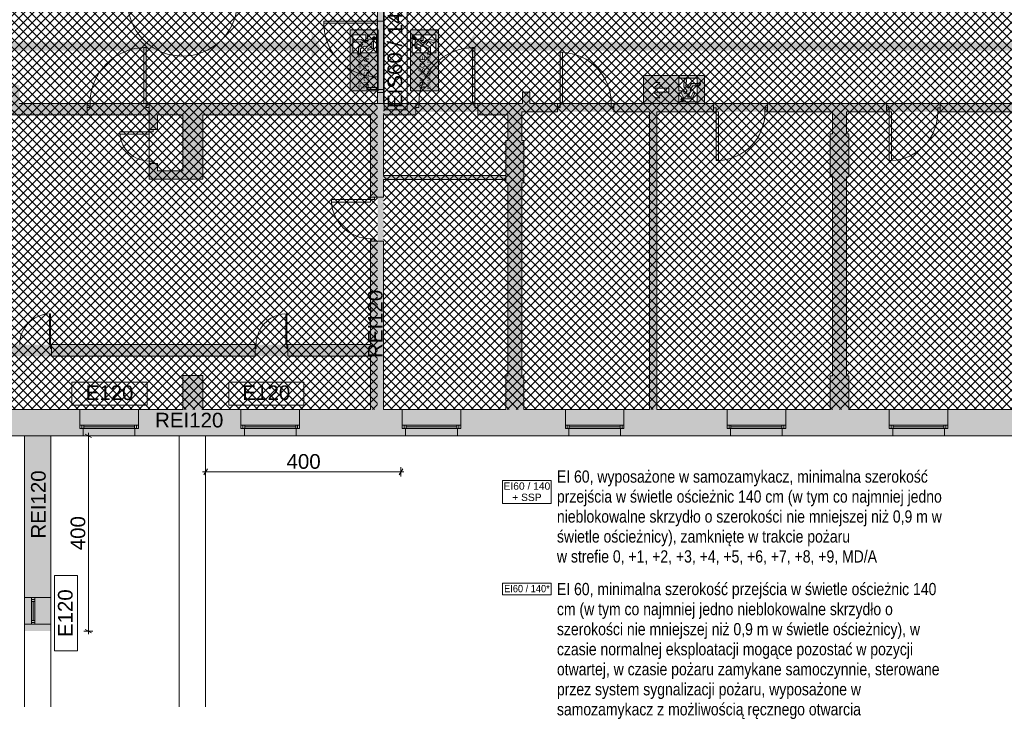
# Paper-space layout 'AP-01 STREFY POŻAROWE I EWAKUACJA - PIĘTRO -1' of a CAD drawing. Header units: millimetres. Extents: x 0 to 594, y -4 to 450.
# Tile 3 of 15: x 169 to 370, y 78 to 219. Entities that reach past the tile are written whole.
import ezdxf
from ezdxf.xclip import XClip

# ---------------------------------------------------------------- set-up
doc = ezdxf.new("R2010")
doc.units = ezdxf.units.MM
doc.header["$MEASUREMENT"] = 0
doc.header["$XCLIPFRAME"] = 0
doc.linetypes.add('Wipeout_Contour', pattern=[10000, 0, -10000])
for name, color, linetype, lineweight, true_color in [('A_ewakuacja_Nr_pióra__104', 7, 'Continuous', 5, 0x006532), ('A_ewakuacja_Nr_pióra__141', 7, 'Continuous', 5, 0xf2f7f7), ('A_podkład_Nr_pióra__254', 7, 'Continuous', 5, 0xfdfdfd), ('A_ppoż proj_Nr_pióra__104', 7, 'Continuous', 5, 0x006532), ('A_ppoż proj_Nr_pióra__151', 7, 'Continuous', 5, 0x65cbfe), ('A_ppoż proj_Nr_pióra__43', 7, 'Continuous', 5, 0x989865)]:
    doc.layers.add(name, color=color, linetype=linetype, lineweight=lineweight, true_color=true_color)
for name, color, linetype, lineweight in [('A_ewakuacja_Nr_pióra__4', 94, 'Continuous', 18), ('A_niewidoczne_Nr_pióra__1', 7, 'Continuous', 20), ('A_podkład_Nr_pióra__2', 8, 'Continuous', 13), ('A_ppoż proj_Nr_pióra__1', 7, 'Continuous', 20), ('A_ppoż proj_Nr_pióra__3', 30, 'Continuous', 13), ('A_ppoż proj_Nr_pióra__81', 2, 'Continuous', 5), ('A_wymiary_Nr_pióra__3', 30, 'Continuous', 13)]:
    doc.layers.add(name, color=color, linetype=linetype, lineweight=lineweight)
doc.layers.add('A_podrys', color=7, linetype='Continuous')
doc.styles.add('STYL_AUTOMATYCZNY_1', font='arial.ttf')
doc.styles.add('STYL_AUTOMATYCZNY_2', font='ARIALN.TTF')
doc.styles.add('STYL_AUTOMATYCZNY_4', font='arial.ttf')
doc.styles.add('STYL_AUTOMATYCZNY_5', font='ARIALN.TTF')
doc.styles.add('STYL_AUTOMATYCZNY_6', font='arial.ttf', dxfattribs={"width": 0.9})
pattern_1 = [(45, (-1570.5778, -182.9554), (-0.9192388, 0.9192388), []), (135, (-1570.5778, -182.9554), (0.9192388, 0.9192388), [])]

# ---------------------------------------------------------------- blocks, each defined once
blk = doc.blocks.new('Rysunek_1_1', base_point=(-1570.58, -182.96))
at = {"layer": 'A_ewakuacja_Nr_pióra__104', "linetype": 'Continuous', "lineweight": 0, "true_color": 0x004c26}
h = blk.add_hatch(color=118, dxfattribs=at)
h.paths.add_polyline_path([(242.2, 217.26), (236.46, 217.26), (236.46, 204.77), (242.2, 204.77)])
h.paths.add_polyline_path([(239.64, 215.07), (240.24, 215.07), (239.61, 214.6), (238.81, 215.28), (237.05, 215.15), (237.05, 214.67), (238.59, 214.81), (239.05, 214.28), (238.14, 213.69), (238.14, 212.26), (238.61, 212.38), (238.61, 213.37), (239.39, 213.93, 0.230447), (239.89, 213.89), (240.06, 213.99), (240.91, 214.47), (240.91, 213.81), (240.08, 213.42), (240.08, 213.02), (241.24, 213.53), (241.24, 214.96, 0.414214), (240.82, 215.37), (240.03, 215.37), (240.03, 216.26), (241.85, 216.26), (241.85, 212.55), (238.72, 212.55), (238.72, 212.28), (238.07, 212.11), (238.07, 212.55), (237.02, 212.55), (237.02, 216.26), (239.64, 216.26)], flags=0)
for points in [[(241.7, 215.44, 1), (241.08, 215.65, 1)], [(249.32, 215.44, 1), (249.94, 215.65, 1)], [(304.77, 202.84, 1), (304.18, 203.13, 1)]]:
    blk.add_hatch(color=118, dxfattribs=at).paths.add_polyline_path(points)
h = blk.add_hatch(color=118, dxfattribs=at)
h.paths.add_polyline_path([(248.82, 217.26), (248.82, 204.77), (254.57, 204.77), (254.57, 217.26)])
h.paths.add_polyline_path([(251.38, 215.07), (251.38, 216.26), (254.01, 216.26), (254.01, 212.55), (252.96, 212.55), (252.96, 212.11), (252.3, 212.28), (252.3, 212.55), (249.17, 212.55), (249.17, 216.26), (251, 216.26), (251, 215.37), (250.2, 215.37, 0.414214), (249.79, 214.96), (249.79, 213.53), (250.94, 213.02), (250.94, 213.42), (250.11, 213.81), (250.11, 214.47), (250.96, 213.99), (251.13, 213.89, 0.230447), (251.63, 213.93), (252.41, 213.37), (252.41, 212.38), (252.88, 212.26), (252.88, 213.69), (251.98, 214.28), (252.43, 214.81), (253.97, 214.67), (253.97, 215.15), (252.21, 215.28), (251.41, 214.6), (250.78, 215.07)], flags=0)
h = blk.add_hatch(color=118, dxfattribs=at)
h.paths.add_polyline_path([(309, 207.92), (296.51, 207.92), (296.51, 202.18), (309, 202.18)])
h.paths.add_polyline_path([(303.76, 202.53), (303.76, 204.36), (304.2, 204.36), (304.64, 203.56, 0.414214), (305.06, 203.15), (306.48, 203.15), (306.93, 204.15, 1.14772), (306.59, 204.3), (306.21, 203.47), (305.54, 203.47), (306.03, 204.32), (306.13, 204.49, 0.230447), (306.09, 204.99), (306.64, 205.77), (307.64, 205.77, 0.304489), (307.99, 206.24), (306.33, 206.24), (305.74, 205.33), (305.21, 205.79), (305.35, 207.33), (304.87, 207.33), (304.74, 205.57), (305.42, 204.77), (304.95, 204.14), (304.65, 204.74), (303.76, 204.74), (303.76, 207.37), (307.47, 207.37), (307.47, 206.32), (308.21, 206.32, -0.24241), (307.73, 205.66), (307.47, 205.66), (307.47, 202.53)], flags=0)
h.paths.add_polyline_path([(301.7, 204.51), (298.58, 204.51), (299.88, 203.31), (298.95, 203.31), (297.2, 204.9), (298.96, 206.5), (299.86, 206.5), (298.58, 205.32), (301.7, 205.32)], flags=0)
at = {"layer": 'A_podkład_Nr_pióra__254', "linetype": 'Continuous', "lineweight": 5, "true_color": 0xfdfdfd}
h = blk.add_hatch(color=7, dxfattribs=at)
h.paths.add_polyline_path([(70.72, 202.17), (70.72, 134.07), (537.42, 134.07), (537.42, 355.07), (400.22, 355.07), (372.47, 355.07), (206.12, 355.07), (206.12, 355.87), (195.52, 355.87), (195.52, 354.27), (200.32, 354.27), (200.32, 349.67), (202.42, 349.67), (202.42, 342.67), (202.82, 342.67), (202.82, 303.17), (202.42, 303.17), (202.42, 294.47), (202.82, 294.47), (202.82, 287.57), (215.72, 287.57), (274.67, 287.57), (274.67, 288.37), (274.17, 288.37), (274.17, 289.17), (271.67, 289.17), (271.67, 294.37), (272.12, 294.37), (272.12, 303.17), (271.67, 303.17), (271.67, 342.67), (272.12, 342.67), (272.12, 349.67), (280.52, 349.67), (292.52, 349.67), (313.52, 349.67), (325.52, 349.67), (334.72, 349.67), (334.72, 342.67), (334.72, 303.87), (334.72, 295.17), (335.17, 295.17), (335.17, 289.17), (333.02, 289.17), (323.02, 289.17), (284.17, 289.17), (284.17, 288.37), (283.67, 288.37), (283.67, 287.57), (284.17, 287.57), (323.02, 287.57), (323.52, 287.57), (324.02, 287.57), (332.52, 287.57), (333.02, 287.57), (338.07, 287.57), (368.67, 287.57), (373.82, 287.57), (373.82, 288.77), (374.32, 288.77), (374.32, 289.57), (373.82, 289.57), (370.37, 289.57), (370.37, 320.67), (368.67, 320.67), (368.67, 303.47), (368.07, 303.47), (364.62, 303.47), (364.02, 303.47), (358.62, 303.47), (358.02, 303.47), (352.62, 303.47), (352.02, 303.47), (346.62, 303.47), (346.02, 303.47), (345.52, 303.47), (339.52, 303.47), (339.02, 303.47), (338.52, 303.47), (338.52, 303.87), (338.52, 342.67), (338.52, 349.67), (346.82, 349.67), (358.82, 349.67), (368.67, 349.67), (368.67, 339.27), (373.17, 339.27), (386.67, 339.27), (398.67, 339.27), (400.22, 339.27), (400.22, 336.33), (400.62, 336.33), (400.62, 294.87), (400.12, 294.87), (400.12, 289.57), (383.82, 289.57), (383.32, 289.57), (383.32, 288.77), (383.82, 288.77), (383.82, 287.57), (404.37, 287.57), (422.38, 287.57), (422.38, 288.37), (422.88, 288.37), (432.92, 288.37), (433.42, 288.37), (433.42, 287.57), (532.02, 287.57), (532.02, 274.57), (532.02, 264.87), (484.72, 264.87), (470.32, 264.87), (470.32, 267.17), (463.22, 267.17), (459.22, 267.17), (458.72, 267.17), (448.72, 267.17), (448.22, 267.17), (439.15, 267.17), (439.15, 269.67), (432.15, 269.67), (432.15, 267.17), (430.12, 267.17), (428.67, 267.17), (428.67, 266.67), (428.17, 266.67), (428.17, 265.87), (428.67, 265.87), (430.12, 265.87), (430.12, 261.27), (437.52, 261.27), (437.52, 265.87), (446.62, 265.87), (446.62, 224.32), (404.62, 224.32), (404.62, 230.92), (401.42, 230.92), (401.42, 259.73), (404.62, 259.87), (404.62, 265.87), (420.67, 265.87), (421.17, 265.87), (421.17, 266.67), (420.67, 266.67), (420.67, 267.17), (404.37, 267.17), (404.37, 268.17), (404.37, 270.72), (404.37, 267.17), (295.22, 267.17), (295.22, 264.67), (272.02, 264.67), (272.02, 265.07), (268.42, 265.07), (268.42, 260.97), (271.82, 260.97), (271.82, 232.37), (271.82, 231.87), (271.82, 230.42), (271.82, 228.67), (269.52, 228.67), (269.52, 225.17), (271.72, 225.17), (271.72, 224.17), (273.22, 224.17), (273.22, 224.97), (295.22, 224.97), (295.22, 222.82), (458.72, 222.82), (459.22, 222.82), (463.22, 222.82), (470.92, 222.82), (470.92, 227.47), (482.12, 227.47), (484.32, 227.47), (484.32, 225.77), (536.62, 225.77), (536.62, 223.12), (536.62, 214.94), (536.62, 204.72), (536.62, 204.12), (536.62, 203.07), (536.62, 202.47), (532.02, 202.47), (532.02, 202.17), (524.42, 202.17), (518.38, 202.17), (518.26, 202.17), (512.22, 202.17), (445.27, 202.17), (436.07, 202.17), (422.67, 202.17), (411.67, 202.17), (357.27, 202.17), (346.27, 202.17), (321.87, 202.17), (310.87, 202.17), (290.42, 202.17), (289.92, 202.17), (289.92, 201.37), (290.42, 201.37), (290.42, 200.47), (297.72, 200.47), (297.72, 139.47), (292.52, 139.47), (280.52, 139.47), (272.02, 139.47), (272.02, 146.37), (271.62, 146.37), (271.62, 185.92), (272.02, 185.92), (272.02, 194.62), (271.62, 194.62), (271.62, 200.47), (278.92, 200.47), (278.92, 201.37), (279.42, 201.37), (279.42, 202.17), (278.92, 202.17), (273.22, 202.17), (273.22, 204.47), (271.72, 204.47), (271.72, 202.17), (268.72, 202.17), (262.62, 202.17), (262.02, 202.17), (262.02, 201.37), (262.62, 201.37), (262.62, 199.87), (268.72, 199.87), (268.72, 194.62), (268.32, 194.62), (268.32, 187.42), (243.32, 187.42), (243.32, 199.87), (249.92, 199.87), (249.92, 201.37), (250.52, 201.37), (250.52, 202.17), (195.32, 202.17), (194.72, 202.17), (183.22, 202.17), (182.62, 202.17), (168.72, 202.17), (168.72, 205.97), (167.32, 205.97), (167.32, 202.17), (87.02, 202.17), (86.42, 202.17), (75.42, 202.17), (74.82, 202.17)])
h.paths.add_polyline_path([(74.82, 139.47), (74.82, 150.37), (134.13, 150.37), (136.52, 150.37), (140.62, 150.37), (202.22, 150.37), (206.32, 150.37), (210.8, 150.37), (240.62, 150.37), (240.62, 139.47), (206.32, 139.47), (206.32, 146.47), (202.22, 146.47), (202.22, 139.47), (140.62, 139.47), (140.62, 146.47), (136.52, 146.47), (136.52, 139.47)], flags=0)
h.paths.add_polyline_path([(136.52, 152.77), (74.82, 152.77), (74.82, 199.87), (136.52, 199.87), (136.52, 186.67), (140.62, 186.67), (140.62, 199.87), (195.32, 199.87), (195.32, 196.37), (196.12, 196.37), (196.12, 196.87), (197.02, 196.87), (197.02, 199.87), (202.22, 199.87), (202.22, 188.37), (197.02, 188.37), (197.02, 189.87), (196.12, 189.87), (196.12, 190.37), (195.32, 190.37), (195.32, 186.67), (199.37, 186.67), (206.32, 186.67), (206.32, 199.87), (240.62, 199.87), (240.62, 182.47), (241.42, 182.47), (241.42, 182.97), (243.32, 182.97), (243.32, 186.62), (268.32, 186.62), (268.32, 185.92), (268.72, 185.92), (268.72, 146.37), (268.32, 146.37), (268.32, 139.47), (259.12, 139.47), (247.12, 139.47), (243.32, 139.47), (243.32, 173.97), (241.42, 173.97), (241.42, 174.47), (240.62, 174.47), (240.62, 152.77), (206.32, 152.77), (199.37, 152.77)], flags=0)
h.paths.add_polyline_path([(205.72, 294.47), (206.12, 294.47), (206.12, 303.17), (205.72, 303.17), (205.72, 342.67), (206.12, 342.67), (206.12, 349.67), (247.52, 349.67), (259.52, 349.67), (268.32, 349.67), (268.32, 342.67), (268.77, 342.67), (268.77, 303.17), (268.32, 303.17), (268.32, 294.37), (268.77, 294.37), (268.77, 289.17), (268.77, 288.47), (267.47, 288.47), (266.97, 288.47), (258.97, 288.47), (258.47, 288.47), (258.47, 289.27), (205.72, 289.27)], flags=0)
h.paths.add_polyline_path([(273.62, 245.57), (273.62, 263.17), (294.42, 263.17), (294.42, 245.57)], flags=0)
h.paths.add_polyline_path([(294.42, 226.47), (273.62, 226.47), (273.62, 244.07), (294.42, 244.07)], flags=0)
h.paths.add_polyline_path([(295.92, 244.37), (337.62, 244.37), (337.62, 230.92), (334.32, 230.92), (334.32, 224.32), (314.02, 224.32), (313.52, 224.32), (304.52, 224.32), (304.02, 224.32), (298.62, 224.32), (298.62, 227.42), (295.92, 227.42)], flags=0)
h.paths.add_polyline_path([(295.92, 263.47), (298.62, 263.47), (298.62, 265.87), (306.12, 265.87), (306.62, 265.87), (315.62, 265.87), (316.12, 265.87), (334.32, 265.87), (334.32, 259.87), (337.62, 259.87), (337.62, 245.97), (295.92, 245.97)], flags=0)
h.paths.add_polyline_path([(313.62, 139.47), (299.22, 139.47), (299.22, 200.47), (310.87, 200.47), (311.37, 200.47), (321.37, 200.47), (321.87, 200.47), (329.59, 200.47), (335.17, 200.47), (335.17, 195.97), (334.72, 195.97), (334.72, 187.17), (335.17, 187.17), (335.17, 146.37), (334.72, 146.37), (334.72, 139.47), (325.62, 139.47)], flags=0)
h.paths.add_polyline_path([(338.52, 146.37), (338.07, 146.37), (338.07, 187.17), (338.52, 187.17), (338.52, 195.97), (338.07, 195.97), (338.07, 200.47), (346.27, 200.47), (346.77, 200.47), (356.77, 200.47), (357.27, 200.47), (400.97, 200.47), (400.97, 195.77), (400.52, 195.77), (400.52, 187.17), (400.97, 187.17), (400.97, 158.26), (400.97, 146.37), (400.52, 146.37), (400.52, 139.47), (338.52, 139.47)], flags=0)
h.paths.add_polyline_path([(338.07, 295.17), (338.52, 295.17), (338.52, 303.07), (364.62, 303.07), (364.62, 303.27), (368.07, 303.27), (368.07, 303.07), (368.67, 303.07), (368.67, 289.17), (368.07, 289.17), (338.52, 289.17), (338.07, 289.17)], flags=0)
h.paths.add_polyline_path([(338.92, 224.32), (338.92, 230.92), (338.92, 259.87), (338.92, 265.87), (357.42, 265.87), (357.42, 262.67), (368.62, 262.67), (368.62, 260.32), (368.62, 259.82), (359.62, 259.82), (359.62, 259.32), (359.63, 259.32), (368.62, 259.32), (368.62, 259.82), (369.42, 259.82), (369.42, 260.32), (370.22, 260.32), (370.22, 265.67), (370.32, 265.67), (370.82, 265.67), (379.82, 265.67), (380.32, 265.67), (400.12, 265.67), (400.12, 259.67), (400.12, 224.32), (384.72, 224.32), (384.22, 224.32), (376.22, 224.32), (375.72, 224.32), (370.22, 224.32), (370.22, 250.32), (369.42, 250.32), (369.42, 250.82), (368.62, 250.82), (368.62, 250.32), (368.62, 224.32), (359.32, 224.32), (358.82, 224.32), (349.82, 224.32), (349.32, 224.32)], flags=0)
h.paths.add_polyline_path([(403.87, 158.26), (403.87, 187.17), (404.32, 187.17), (404.32, 195.77), (403.87, 195.77), (403.87, 200.47), (411.67, 200.47), (412.17, 200.47), (422.67, 200.47), (428.32, 200.47), (428.32, 158.26), (429.52, 158.26), (429.52, 200.47), (436.07, 200.47), (444.67, 200.47), (445.27, 200.47), (467.02, 200.47), (467.02, 195.77), (466.62, 195.77), (466.62, 187.17), (467.02, 187.17), (467.02, 146.37), (466.62, 146.37), (466.62, 139.47), (429.52, 139.47), (429.52, 146.37), (428.32, 146.37), (428.32, 139.47), (404.32, 139.47), (404.32, 146.37), (403.87, 146.37)], flags=0)
h.paths.add_polyline_path([(404.42, 289.17), (404.42, 336.33), (406.12, 336.33), (406.12, 349.67), (434.42, 349.67), (434.42, 336.33), (434.42, 289.17)], flags=0)
h.paths.add_polyline_path([(436.02, 321.97), (436.02, 349.67), (466.57, 349.67), (466.57, 321.97)], flags=0)
h.paths.add_polyline_path([(466.12, 289.17), (436.02, 289.17), (436.02, 320.77), (466.12, 320.77)], flags=0)
h.paths.add_polyline_path([(448.22, 223.62), (448.22, 224.32), (448.22, 265.87), (448.22, 266.37), (448.72, 266.37), (458.72, 266.37), (459.22, 266.37), (463.22, 266.37), (463.22, 265.87), (465.92, 265.87), (465.92, 259.77), (470.32, 259.77), (470.32, 261.67), (473.12, 261.67), (473.12, 248.27), (465.92, 248.27), (465.92, 224.32), (463.22, 224.32), (463.22, 223.62), (459.22, 223.62), (458.72, 223.62), (448.72, 223.62)], flags=0)
h.paths.add_polyline_path([(468.72, 230.97), (468.72, 246.67), (509.82, 246.67), (508.42, 248.27), (494.12, 248.27), (491.14, 254.93), (491.28, 254.97), (491.1, 255.02), (488.12, 261.67), (532.02, 261.67), (532.02, 228.97), (482.12, 228.97), (481.62, 228.97), (473.62, 228.97), (473.12, 228.97), (470.92, 228.97), (470.72, 228.97), (470.72, 230.97)], flags=0)
h.paths.add_polyline_path([(494.65, 317.97), (469.47, 317.97), (469.47, 331.32), (494.65, 331.32)], flags=0)
h.paths.add_polyline_path([(469.47, 303.77), (469.47, 316.72), (495.9, 316.72), (495.9, 325.12), (518.82, 325.12), (518.82, 301.17), (507.07, 301.17), (507.07, 289.17), (495.9, 289.17), (495.9, 301.17), (495.9, 303.77)], flags=0)
h.paths.add_polyline_path([(495.9, 332.57), (469.92, 332.57), (469.92, 349.67), (495.9, 349.67), (532.02, 349.67), (532.02, 326.57), (532.02, 289.17), (520.02, 289.17), (520.02, 326.57), (495.9, 326.57)], flags=0)
h.paths.add_polyline_path([(469.92, 289.17), (469.92, 302.52), (494.65, 302.52), (494.65, 289.17)], flags=0)
h.paths.add_polyline_path([(470.02, 187.17), (470.42, 187.17), (470.42, 195.77), (470.02, 195.77), (470.02, 200.47), (476.62, 200.47), (477.12, 200.47), (487.12, 200.47), (487.62, 200.47), (500.62, 200.47), (500.62, 139.47), (491.42, 139.47), (470.42, 139.47), (470.42, 146.37), (470.02, 146.37)], flags=0)
h.paths.add_polyline_path([(502.62, 200.47), (511.52, 200.47), (512.22, 200.47), (524.42, 200.47), (525.12, 200.47), (532.02, 200.47), (532.02, 140.87), (524.02, 140.87), (512.02, 140.87), (502.62, 140.87), (502.62, 169.07)], flags=0)
h.paths.add_polyline_path([(519.22, 289.17), (508.27, 289.17), (508.27, 299.92), (519.22, 299.92)], flags=0)
at = {"layer": 'A_ppoż proj_Nr_pióra__104', "linetype": 'Continuous', "lineweight": 5, "true_color": 0x006532}
for points in [[(142.33, 211.26), (142.33, 213.03), (228.59, 213.03), (228.59, 211.26), (230.4, 213.88), (228.59, 216.5), (228.59, 214.73), (142.33, 214.73), (142.33, 216.5), (140.53, 213.88)], [(261.94, 211.26), (261.94, 213.03), (439.68, 213.03), (439.68, 211.26), (441.48, 213.88), (439.68, 216.5), (439.68, 214.73), (261.94, 214.73), (261.94, 216.5), (260.14, 213.88)]]:
    blk.add_hatch(color=128, dxfattribs=at).paths.add_polyline_path(points)
at = {"layer": 'A_ppoż proj_Nr_pióra__151', "linetype": 'Continuous', "lineweight": 5, "true_color": 0x65cbfe}
h = blk.add_hatch(dxfattribs=at)
h.set_pattern_fill('bloczki_betonowe_0001', color=151, style=0, pattern_type=2)
h.set_pattern_definition(pattern_1)
h.paths.add_polyline_path([(243.32, 139.47), (536.62, 139.47), (536.62, 349.67), (205.72, 349.67), (205.72, 267.37), (244.72, 267.37), (244.72, 264.67), (295.92, 264.67), (295.92, 224.97), (244.72, 224.97), (244.72, 222.77), (243.32, 222.77)])
h.paths.add_polyline_path([(400.12, 267.17), (470.32, 267.17), (470.32, 264.87), (509.82, 264.87), (509.82, 246.67), (468.72, 246.67), (468.72, 222.82), (400.12, 222.82)], flags=0)
at = {"layer": 'A_ppoż proj_Nr_pióra__3', "linetype": 'Continuous', "lineweight": 0, "true_color": 0x3f2000}
for points in [[(242.07, 139.47), (243.32, 139.47), (243.32, 222.77), (242.07, 222.77)], [(169.77, 139.47), (169.77, 94.07), (175.17, 94.07), (175.17, 139.47)], [(175.17, 139.47), (175.17, 134.07), (246.87, 134.07), (246.87, 139.47)]]:
    blk.add_hatch(color=38, dxfattribs=at).paths.add_polyline_path(points)
at = {"layer": 'A_ppoż proj_Nr_pióra__43', "linetype": 'Continuous', "lineweight": 5, "true_color": 0x989865}
h = blk.add_hatch(dxfattribs=at)
h.set_pattern_fill('bloczki_betonowe_0001', color=55, style=0, pattern_type=2)
h.set_pattern_definition(pattern_1)
h.paths.add_polyline_path([(175.82, 349.67), (74.82, 349.67), (74.82, 263.87), (140.42, 263.87), (140.42, 259.87), (168.72, 259.87), (168.72, 229.57), (140.42, 229.57), (140.42, 225.07), (74.82, 225.07), (74.82, 139.47), (242.07, 139.47), (242.07, 222.77), (182.32, 222.77), (182.32, 267.37), (202.82, 267.37), (204.47, 267.37), (204.47, 287.57), (202.82, 287.57), (202.82, 349.67), (200.32, 349.67), (200.32, 375.07), (175.82, 375.07)])
at = {"layer": 'A_ppoż proj_Nr_pióra__81', "linetype": 'Continuous', "lineweight": 0, "true_color": 0x3f3f00}
for points in [[(240.62, 202.17), (74.82, 202.17), (74.82, 199.87), (240.62, 199.87)], [(537.42, 200.47), (537.42, 202.17), (243.32, 202.17), (243.32, 200.47)]]:
    blk.add_hatch(color=48, dxfattribs=at).paths.add_polyline_path(points)
at = {"layer": 'A_ewakuacja_Nr_pióra__4', "color": 94, "linetype": 'Continuous', "lineweight": 18, "flags": 128}
for points in [[(236.46, 217.26), (236.46, 204.77), (242.2, 204.77), (242.2, 217.26)], [(242.2, 217.26), (236.46, 217.26)], [(254.57, 217.26), (254.57, 204.77), (248.82, 204.77), (248.82, 217.26)], [(248.82, 217.26), (254.57, 217.26)]]:
    blk.add_lwpolyline(points, dxfattribs=at)
for points in [[(237.02, 216.26), (239.64, 216.26), (239.64, 215.07), (240.24, 215.07), (239.61, 214.6), (238.81, 215.28), (237.05, 215.15), (237.05, 214.67), (238.59, 214.81), (239.05, 214.28), (238.14, 213.69), (238.14, 212.26), (238.61, 212.38), (238.61, 213.37), (239.39, 213.93, 0.230447), (239.89, 213.89), (240.06, 213.99), (240.91, 214.47), (240.91, 213.81), (240.08, 213.42), (240.08, 213.02), (241.24, 213.53), (241.24, 214.96, 0.414214), (240.82, 215.37), (240.03, 215.37), (240.03, 216.26), (241.85, 216.26), (241.85, 212.55), (238.72, 212.55), (238.72, 212.28), (238.07, 212.11), (238.07, 212.55), (237.02, 212.55)], [(254.01, 216.26), (251.38, 216.26), (251.38, 215.07), (250.78, 215.07), (251.41, 214.6), (252.21, 215.28), (253.97, 215.15), (253.97, 214.67), (252.43, 214.81), (251.98, 214.28), (252.88, 213.69), (252.88, 212.26), (252.41, 212.38), (252.41, 213.37), (251.63, 213.93, -0.230447), (251.13, 213.89), (250.96, 213.99), (250.11, 214.47), (250.11, 213.81), (250.94, 213.42), (250.94, 213.02), (249.79, 213.53), (249.79, 214.96, -0.414214), (250.2, 215.37), (251, 215.37), (251, 216.26), (249.17, 216.26), (249.17, 212.55), (252.3, 212.55), (252.3, 212.28), (252.96, 212.11), (252.96, 212.55), (254.01, 212.55)], [(303.76, 207.37), (303.76, 204.74), (304.65, 204.74), (304.95, 204.14), (305.42, 204.77), (304.74, 205.57), (304.87, 207.33), (305.35, 207.33), (305.21, 205.79), (305.74, 205.33), (306.33, 206.24), (307.99, 206.24, -0.304489), (307.64, 205.77), (306.64, 205.77), (306.09, 204.99, -0.230447), (306.13, 204.49), (306.03, 204.32), (305.54, 203.47), (306.21, 203.47), (306.59, 204.3, -1.14772), (306.93, 204.15), (306.48, 203.15), (305.06, 203.15, -0.414214), (304.64, 203.56), (304.2, 204.36), (303.76, 204.36), (303.76, 202.53), (307.47, 202.53), (307.47, 205.66), (307.73, 205.66, 0.24241), (308.21, 206.32), (307.47, 206.32), (307.47, 207.37)]]:
    blk.add_lwpolyline(points, format="xyb", close=True, dxfattribs=at)
for points in [[(296.51, 202.18), (309, 202.18), (309, 207.92), (296.51, 207.92)], [(301.7, 205.32), (301.7, 204.51), (298.58, 204.51), (299.88, 203.31), (298.95, 203.31), (297.2, 204.9), (298.96, 206.5), (299.86, 206.5), (298.58, 205.32)]]:
    blk.add_lwpolyline(points, close=True, dxfattribs=at)
at = {"layer": 'A_ewakuacja_Nr_pióra__4', "color": 94, "linetype": 'Continuous', "lineweight": 18}
for centre in [(241.39, 215.55), (249.63, 215.55), (304.47, 202.99)]:
    blk.add_circle(centre, 0.328, dxfattribs=at)
at = {"layer": 'A_podkład_Nr_pióra__2', "color": 8, "linetype": 'Continuous', "lineweight": 13}
for p, q in [((242.07, 222.77), (242.07, 202.17)), ((243.32, 222.77), (243.32, 202.17)), ((242.07, 219.03), (231.07, 219.03)), ((231.07, 219.03), (231.07, 218.63)), ((242.07, 218.63), (231.07, 218.63)), ((243.32, 219.03), (242.07, 219.03)), ((194.22, 202.17), (194.22, 213.67)), ((194.72, 213.67), (194.22, 213.67)), ((194.72, 213.67), (194.72, 201.37)), ((261.52, 202.17), (261.52, 213.67)), ((262.02, 213.67), (261.52, 213.67)), ((262.02, 213.67), (262.02, 201.37)), ((279.42, 212.67), (279.42, 201.37)), ((279.42, 212.67), (279.92, 212.67)), ((279.92, 202.17), (279.92, 212.67)), ((242.07, 205.43), (239.87, 205.43)), ((239.87, 205.43), (239.87, 205.03)), ((242.07, 205.03), (239.87, 205.03)), ((242.07, 205.03), (243.32, 205.03)), ((242.07, 204.43), (243.32, 204.43)), ((271.72, 202.17), (271.72, 204.47)), ((271.72, 204.47), (273.22, 204.47)), ((273.22, 204.47), (273.22, 202.17)), ((168.72, 202.17), (271.72, 202.17)), ((182.62, 202.17), (182.62, 199.87)), ((183.22, 202.17), (183.22, 201.37)), ((195.32, 202.17), (195.32, 186.67)), ((249.92, 202.17), (249.92, 199.87)), ((250.52, 202.17), (250.52, 201.37)), ((262.62, 199.87), (262.62, 202.17)), ((273.22, 202.17), (532.02, 202.17)), ((278.92, 202.17), (278.92, 200.47)), ((289.92, 202.17), (289.92, 201.37)), ((290.42, 202.17), (290.42, 200.47)), ((310.87, 202.17), (310.87, 200.47)), ((321.87, 202.17), (321.87, 200.47)), ((346.27, 202.17), (346.27, 200.47)), ((357.27, 202.17), (357.27, 200.47)), ((140.62, 199.87), (195.32, 199.87)), ((183.22, 201.37), (182.62, 201.37)), ((194.72, 201.37), (195.32, 201.37)), ((197.02, 196.87), (197.02, 199.87)), ((197.02, 199.87), (202.22, 199.87)), ((202.22, 199.87), (202.22, 188.37)), ((206.32, 186.67), (206.32, 199.87)), ((206.32, 199.87), (240.62, 199.87)), ((240.62, 199.87), (240.62, 181.97)), ((243.32, 199.87), (249.92, 199.87)), ((243.32, 187.42), (243.32, 199.87)), ((250.52, 201.37), (249.92, 201.37)), ((262.02, 201.37), (262.62, 201.37)), ((262.62, 199.87), (268.72, 199.87)), ((268.72, 199.87), (268.72, 194.62)), ((271.62, 200.47), (278.92, 200.47)), ((271.62, 194.62), (271.62, 200.47)), ((279.42, 201.37), (278.92, 201.37)), ((289.92, 201.37), (290.42, 201.37)), ((290.42, 200.47), (297.72, 200.47)), ((297.72, 139.47), (297.72, 200.47)), ((299.22, 139.47), (299.22, 200.47)), ((299.22, 200.47), (311.87, 200.47)), ((311.37, 201.27), (310.87, 201.27)), ((311.37, 190.47), (311.37, 201.27)), ((311.87, 200.47), (311.87, 190.47)), ((321.37, 200.47), (321.37, 201.27)), ((321.37, 201.27), (321.87, 201.27)), ((335.17, 200.47), (321.37, 200.47)), ((335.17, 200.47), (335.17, 195.97)), ((338.07, 200.47), (347.27, 200.47)), ((338.07, 195.97), (338.07, 200.47)), ((346.77, 201.27), (346.27, 201.27)), ((346.77, 190.47), (346.77, 201.27)), ((347.27, 200.47), (347.27, 190.47)), ((356.77, 200.47), (356.77, 201.27)), ((356.77, 201.27), (357.27, 201.27)), ((356.77, 200.47), (400.97, 200.47)), ((189.32, 196.37), (196.12, 196.37)), ((189.32, 196.37), (189.32, 195.87)), ((195.32, 195.87), (189.32, 195.87)), ((195.32, 196.87), (197.02, 196.87)), ((196.12, 196.37), (196.12, 196.87)), ((334.72, 195.97), (334.72, 187.17)), ((335.17, 195.97), (334.72, 195.97)), ((338.52, 195.97), (338.07, 195.97)), ((338.52, 187.17), (338.52, 195.97)), ((268.32, 194.62), (268.32, 185.92)), ((268.72, 194.62), (268.32, 194.62)), ((272.02, 194.62), (271.62, 194.62)), ((272.02, 185.92), (272.02, 194.62)), ((195.32, 190.37), (196.12, 190.37)), ((195.32, 189.87), (197.02, 189.87)), ((196.12, 190.37), (196.12, 189.87)), ((197.02, 188.37), (197.02, 189.87)), ((311.37, 190.47), (311.87, 190.47)), ((346.77, 190.47), (347.27, 190.47)), ((202.22, 188.37), (197.02, 188.37)), ((195.32, 186.67), (206.32, 186.67)), ((268.32, 187.42), (243.32, 187.42)), ((243.32, 182.97), (243.32, 186.62)), ((243.32, 186.62), (268.32, 186.62)), ((268.32, 185.92), (268.72, 185.92)), ((268.72, 185.92), (268.72, 146.37)), ((271.62, 185.92), (272.02, 185.92)), ((271.62, 146.37), (271.62, 185.92)), ((334.72, 187.17), (335.17, 187.17)), ((335.17, 187.17), (335.17, 146.37)), ((338.07, 187.17), (338.52, 187.17)), ((338.07, 146.37), (338.07, 187.17)), ((232.62, 182.47), (241.42, 182.47)), ((232.62, 182.47), (232.62, 181.97)), ((240.62, 181.97), (232.62, 181.97)), ((240.62, 182.97), (243.32, 182.97)), ((241.42, 182.47), (241.42, 182.97)), ((240.62, 174.47), (240.62, 152.77)), ((240.62, 174.47), (241.42, 174.47)), ((240.62, 173.97), (243.32, 173.97)), ((241.42, 174.47), (241.42, 173.97)), ((243.32, 139.47), (243.32, 173.97)), ((175.12, 159.07), (174.92, 159.07)), ((174.92, 152.77), (174.92, 159.07)), ((175.12, 159.07), (175.12, 151.97)), ((223.52, 159.07), (223.32, 159.07)), ((223.32, 152.77), (223.32, 159.07)), ((223.52, 159.07), (223.52, 151.97)), ((217.22, 152.77), (174.92, 152.77)), ((175.12, 151.97), (175.32, 151.97)), ((175.32, 152.77), (175.32, 150.37)), ((217.02, 152.77), (217.02, 150.37)), ((217.22, 151.97), (217.02, 151.97)), ((217.22, 152.77), (217.22, 151.97)), ((240.62, 152.77), (223.32, 152.77)), ((223.52, 151.97), (223.72, 151.97)), ((223.72, 152.77), (223.72, 150.37)), ((175.32, 150.37), (217.02, 150.37)), ((223.72, 150.37), (240.62, 150.37)), ((240.62, 150.37), (240.62, 139.47)), ((206.32, 146.47), (202.22, 146.47)), ((202.22, 146.47), (202.22, 139.47)), ((206.32, 139.47), (206.32, 146.47)), ((268.32, 146.37), (268.32, 139.47)), ((268.72, 146.37), (268.32, 146.37)), ((272.02, 146.37), (271.62, 146.37)), ((272.02, 139.47), (272.02, 146.37)), ((334.72, 146.37), (334.72, 139.47)), ((335.17, 146.37), (334.72, 146.37)), ((338.52, 146.37), (338.07, 146.37)), ((338.52, 139.47), (338.52, 146.37)), ((202.22, 139.47), (140.62, 139.47)), ((181.12, 139.47), (181.12, 135.57)), ((193.12, 139.47), (193.12, 135.57)), ((240.62, 139.47), (206.32, 139.47)), ((214.12, 139.47), (214.12, 135.57)), ((226.12, 139.47), (226.12, 135.57)), ((268.32, 139.47), (243.32, 139.47)), ((247.12, 139.47), (247.12, 135.57)), ((259.12, 139.47), (259.12, 135.57)), ((297.72, 139.47), (272.02, 139.47)), ((280.52, 139.47), (280.52, 135.57)), ((292.52, 139.47), (292.52, 135.57)), ((334.72, 139.47), (299.22, 139.47)), ((313.62, 139.47), (313.62, 135.57)), ((325.62, 139.47), (325.62, 135.57)), ((400.52, 139.47), (338.52, 139.47)), ((346.82, 139.47), (346.82, 135.57)), ((358.82, 139.47), (358.82, 135.57)), ((193.12, 136.25), (181.12, 136.25)), ((181.12, 135.57), (193.12, 135.57)), ((181.52, 135.57), (181.52, 136.25)), ((181.82, 135.57), (181.82, 134.07)), ((181.92, 136.25), (181.92, 135.57)), ((192.32, 135.91), (181.92, 135.91)), ((192.32, 136.25), (192.32, 135.57)), ((192.42, 135.57), (192.42, 134.07)), ((192.72, 135.57), (192.72, 136.25)), ((226.12, 136.25), (214.12, 136.25)), ((214.12, 135.57), (226.12, 135.57)), ((214.52, 135.57), (214.52, 136.25)), ((214.82, 135.57), (214.82, 134.07)), ((214.92, 136.25), (214.92, 135.57)), ((225.32, 135.91), (214.92, 135.91)), ((225.32, 136.25), (225.32, 135.57)), ((225.42, 135.57), (225.42, 134.07)), ((225.72, 135.57), (225.72, 136.25)), ((259.12, 136.25), (247.12, 136.25)), ((247.12, 135.57), (259.12, 135.57)), ((247.52, 135.57), (247.52, 136.25)), ((247.82, 135.57), (247.82, 134.07)), ((247.92, 136.25), (247.92, 135.57)), ((258.32, 135.91), (247.92, 135.91)), ((258.32, 136.25), (258.32, 135.57)), ((258.42, 135.57), (258.42, 134.07)), ((258.72, 135.57), (258.72, 136.25)), ((292.52, 136.25), (280.52, 136.25)), ((280.52, 135.57), (292.52, 135.57)), ((280.92, 135.57), (280.92, 136.25)), ((281.22, 135.57), (281.22, 134.07)), ((281.32, 136.25), (281.32, 135.57)), ((291.72, 135.91), (281.32, 135.91)), ((291.72, 136.25), (291.72, 135.57)), ((291.82, 135.57), (291.82, 134.07)), ((292.12, 135.57), (292.12, 136.25)), ((325.62, 136.25), (313.62, 136.25)), ((313.62, 135.57), (325.62, 135.57)), ((314.02, 135.57), (314.02, 136.25)), ((314.32, 135.57), (314.32, 134.07)), ((314.42, 136.25), (314.42, 135.57)), ((324.82, 135.91), (314.42, 135.91)), ((324.82, 136.25), (324.82, 135.57)), ((324.92, 135.57), (324.92, 134.07)), ((325.22, 135.57), (325.22, 136.25)), ((358.82, 136.25), (346.82, 136.25)), ((346.82, 135.57), (358.82, 135.57)), ((347.22, 135.57), (347.22, 136.25)), ((347.52, 135.57), (347.52, 134.07)), ((347.62, 136.25), (347.62, 135.57)), ((358.02, 135.91), (347.62, 135.91)), ((358.02, 136.25), (358.02, 135.57)), ((358.12, 135.57), (358.12, 134.07)), ((358.42, 135.57), (358.42, 136.25)), ((69.42, 134.07), (537.42, 134.07)), ((169.77, 134.07), (169.77, 78.52)), ((175.17, 78.52), (175.17, 134.07)), ((201.47, 134.07), (201.47, 78.52)), ((206.87, 78.52), (206.87, 134.07)), ((175.17, 100.96), (169.77, 100.96)), ((171.27, 100.96), (171.27, 95.46)), ((171.95, 95.46), (171.95, 100.96)), ((171.27, 100.56), (171.95, 100.56)), ((171.95, 100.16), (171.27, 100.16)), ((171.61, 96.26), (171.61, 100.16)), ((175.17, 95.46), (169.77, 95.46)), ((171.95, 96.26), (171.27, 96.26)), ((171.27, 95.86), (171.95, 95.86))]:
    blk.add_line(p, q, dxfattribs=at)
at = {"layer": 'A_podkład_Nr_pióra__2', "color": 8, "linetype": 'Wipeout_Contour', "lineweight": 13, "flags": 128}
for points in [[(271.72, 204.47), (271.72, 202.17), (273.22, 202.17), (273.22, 204.47)], [(182.62, 199.87), (182.62, 202.17), (87.02, 202.17), (87.02, 199.87)], [(243.32, 202.17), (240.62, 199.87), (240.62, 182.97), (243.32, 182.97)], [(310.87, 202.17), (290.42, 202.17), (290.42, 200.47), (310.87, 200.47)], [(197.02, 199.87), (195.32, 199.87), (195.32, 196.87), (197.02, 196.87)], [(206.32, 186.67), (206.32, 199.87), (202.22, 199.87), (202.22, 188.37)], [(335.17, 200.47), (335.17, 195.97), (338.07, 195.97), (338.07, 200.47)], [(334.72, 195.97), (334.72, 187.17), (338.52, 187.17), (338.52, 195.97)], [(268.32, 194.62), (268.32, 185.92), (272.02, 185.92), (272.02, 194.62)], [(197.02, 189.87), (195.32, 189.87), (195.32, 186.67), (197.02, 188.37)], [(202.22, 188.37), (197.02, 188.37), (195.32, 186.67), (206.32, 186.67)], [(268.32, 187.42), (243.32, 187.42), (243.32, 186.62), (268.32, 186.62)], [(268.72, 185.92), (268.72, 146.37), (271.62, 146.37), (271.62, 185.92)], [(335.17, 187.17), (335.17, 146.37), (338.07, 146.37), (338.07, 187.17)], [(243.32, 173.97), (240.62, 173.97), (240.62, 139.47), (243.32, 139.47)], [(217.02, 150.37), (217.02, 152.77), (175.32, 152.77), (175.32, 150.37)], [(240.62, 150.37), (240.62, 152.77), (223.72, 152.77), (223.72, 150.37)], [(206.32, 139.47), (206.32, 146.47), (202.22, 146.47), (202.22, 139.47)], [(268.32, 146.37), (268.32, 139.47), (272.02, 139.47), (272.02, 146.37)], [(334.72, 146.37), (334.72, 139.47), (338.52, 139.47), (338.52, 146.37)], [(181.82, 134.07), (181.82, 135.57), (181.12, 135.57), (181.12, 139.47), (161.22, 139.47), (161.22, 135.57), (160.52, 135.57), (160.52, 134.07)], [(214.82, 134.07), (214.82, 135.57), (214.12, 135.57), (214.12, 139.47), (193.12, 139.47), (193.12, 135.57), (192.42, 135.57), (192.42, 134.07)], [(281.22, 134.07), (281.22, 135.57), (280.52, 135.57), (280.52, 139.47), (259.12, 139.47), (259.12, 135.57), (258.42, 135.57), (258.42, 134.07)]]:
    blk.add_lwpolyline(points, close=True, dxfattribs=at)
blk.add_lwpolyline([(175.17, 78.52), (175.17, 95.46), (169.77, 95.46), (169.77, 78.52)], dxfattribs=at)
at = {"layer": 'A_podkład_Nr_pióra__2', "color": 8, "linetype": 'Continuous', "lineweight": 13}
for centre, radius, start, end in [((202.14, 223.12), 11.24, 180, 350), ((242.07, 218.63), 11, 180, 270), ((194.72, 202.17), 11.5, 90, 180), ((262.02, 202.17), 11.5, 90, 180), ((279.41, 202.16), 10.51, 0.0619, 87.5168), ((242.07, 205.43), 2.2, 90, 180), ((311.37, 200.47), 10, 272.5451, 0), ((346.75, 200.48), 10.02, 272.9899, 359.9477), ((195.32, 196.37), 6, 184.2369, 270), ((240.62, 182.47), 8, 183.1802, 270), ((175.12, 152.77), 6.3, 94.0358, 180), ((223.52, 152.77), 6.3, 94.0358, 180)]:
    blk.add_arc(centre, radius, start, end, dxfattribs=at)
at = {"layer": 'A_ppoż proj_Nr_pióra__1', "color": 7, "linetype": 'Continuous', "lineweight": 20}
for p, q in [((243.43, 225.13), (243.43, 200.9)), ((248.14, 200.9), (248.14, 225.13)), ((243.43, 200.9), (248.14, 200.9)), ((194.9, 145.1), (179.51, 145.1)), ((179.51, 145.1), (179.51, 140.38)), ((194.9, 140.38), (194.9, 145.1)), ((227, 145.1), (211.61, 145.1)), ((211.61, 145.1), (211.61, 140.38)), ((227, 140.38), (227, 145.1)), ((179.51, 140.38), (194.9, 140.38)), ((211.61, 140.38), (227, 140.38)), ((180.67, 105.43), (175.96, 105.43)), ((175.96, 105.43), (175.96, 90.04)), ((180.67, 90.04), (180.67, 105.43)), ((175.96, 90.04), (180.67, 90.04))]:
    blk.add_line(p, q, dxfattribs=at)
at = {"layer": 'A_wymiary_Nr_pióra__3', "color": 30, "linetype": 'Continuous', "lineweight": 13}
for p, q in [((183.82, 134.07), (181.94, 134.07)), ((183.5, 133.71), (182.25, 134.43)), ((182.88, 134.07), (182.88, 134.68)), ((182.88, 94.07), (182.88, 134.07)), ((207.23, 127.31), (206.51, 126.06)), ((206.87, 125.75), (206.87, 127.63)), ((246.51, 126.06), (247.23, 127.31)), ((246.87, 125.75), (246.87, 127.63)), ((206.26, 126.69), (206.87, 126.69)), ((206.87, 126.69), (246.87, 126.69)), ((246.87, 126.69), (247.48, 126.69)), ((183.82, 94.07), (181.94, 94.07)), ((182.25, 94.43), (183.5, 93.71)), ((182.88, 93.46), (182.88, 94.07))]:
    blk.add_line(p, q, dxfattribs=at)
at = {"layer": 'A_ewakuacja_Nr_pióra__141', "color": 7, "linetype": 'Continuous', "lineweight": 5, "true_color": 0xf2f7f7, "attachment_point": 5, "style": 'STYL_AUTOMATYCZNY_1'}
for s, insert, char_height, rotation in [('\\A1;{\\pqc;\\fArial|b0|i0|c238|p0;\\W1.000000;WYJŚCIE}', (239.78, 208.59), 1.1, 270), ('\\A1;{\\pqc;\\fArial|b0|i0|c238|p0;\\W1.000000;WYJŚCIE}', (251.25, 208.59), 1.1, 90), ('\\A1;{\\pqc;\\fArial|b0|i0|c238|p0;\\W1.000000;EWAKUACYJNE}', (252.58, 208.59), 0.6454, 90), ('\\A1;{\\pqc;\\fArial|b0|i0|c238|p0;\\W1.000000;EWAKUACYJNE}', (238.44, 208.59), 0.6454, 270)]:
    blk.add_mtext(s, dxfattribs=dict(at, insert=insert, char_height=char_height, rotation=rotation))
at = {"layer": 'A_ppoż proj_Nr_pióra__1', "color": 7, "linetype": 'Continuous', "lineweight": 20, "char_height": 3, "attachment_point": 5, "rotation": 90, "style": 'STYL_AUTOMATYCZNY_1'}
for s, insert in [('\\A1;{\\pqc;\\fArial|b0|i0|c238|p0;\\W1.000000;EIS60 / 140*}', (245.64, 213.02)), ('\\A1;{\\pqc;\\fArial|b0|i0|c238|p0;\\W1.000000;REI120}', (241.62, 157.01)), ('\\A1;{\\pqc;\\fArial|b0|i0|c238|p0;\\W1.000000;REI120}', (172.66, 120.01)), ('\\A1;{\\pqc;\\fArial|b0|i0|c238|p0;\\W1.000000;E120}', (178.17, 97.74))]:
    blk.add_mtext(s, dxfattribs=dict(at, insert=insert))
at = {"layer": 'A_ppoż proj_Nr_pióra__1', "color": 7, "linetype": 'Continuous', "lineweight": 20, "char_height": 3, "attachment_point": 5, "style": 'STYL_AUTOMATYCZNY_1'}
for s, insert in [('\\A1;{\\pqc;\\fArial|b0|i0|c238|p0;\\W1.000000;E120}', (187.21, 142.89)), ('\\A1;{\\pqc;\\fArial|b0|i0|c238|p0;\\W1.000000;E120}', (219.31, 142.89)), ('\\A1;{\\pqc;\\fArial|b0|i0|c238|p0;\\W1.000000;REI120}', (203.52, 137.28))]:
    blk.add_mtext(s, dxfattribs=dict(at, insert=insert))
at = {"layer": 'A_wymiary_Nr_pióra__3', "color": 30, "linetype": 'Continuous', "lineweight": 13, "insert": (223.44, 127.29), "char_height": 3, "width": 6.8645, "attachment_point": 7, "style": 'STYL_AUTOMATYCZNY_4'}
blk.add_mtext('\\A1;{\\pql;\\fArial|b0|i0|c238|p0;\\W1.000000;400}', dxfattribs=at)
at = {"layer": 'A_wymiary_Nr_pióra__3', "color": 30, "linetype": 'Continuous', "lineweight": 13, "insert": (182.28, 110.64), "char_height": 3, "width": 6.8645, "attachment_point": 7, "rotation": 90, "style": 'STYL_AUTOMATYCZNY_4'}
blk.add_mtext('\\A1;{\\pql;\\fArial|b0|i0|c238|p0;\\W1.000000;400}', dxfattribs=at)

psp = doc.layouts.new('AP-01 STREFY POŻAROWE I EWAKUACJA - PIĘTRO -1')

# ---------------------------------------------------------------- linework, layer by layer
at = {"layer": 'A_ppoż proj_Nr_pióra__1', "color": 7, "linetype": 'Continuous', "lineweight": 20, "flags": 128}
for points in [[(267.66, 124.9), (277.64, 124.9), (277.64, 120.19), (267.66, 120.19)], [(267.66, 103.87), (277.64, 103.87), (277.64, 101.52), (267.66, 101.52)]]:
    psp.add_lwpolyline(points, close=True, dxfattribs=at)

# ---------------------------------------------------------------- block references
at = {"layer": 'A_podrys', "color": 37, "linetype": 'Continuous', "lineweight": 5, "true_color": 0x656532}
ref = psp.add_blockref('Rysunek_1_1', (-1570.58, -182.96), dxfattribs=at)
XClip(ref).set_block_clipping_path([(29.9000121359, 78.515858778), (589.1, 445.1)])

# ---------------------------------------------------------------- texts
at = {"layer": 'A_niewidoczne_Nr_pióra__1', "color": 7, "linetype": 'Continuous', "lineweight": 20, "char_height": 2.5, "width": 79.714, "attachment_point": 4, "style": 'STYL_AUTOMATYCZNY_2'}
for s, insert, line_spacing_factor in [('\\A1;{\\pql;\\fArial Narrow|b0|i0|c238|p0;\\W1.000000;EI 60, wyposażone w samozamykacz, minimalna szerokość przejścia w świetle ościeżnic 140 cm (w tym co najmniej jedno nieblokowalne skrzydło o szerokości nie mniejszej niż 0,9 m w świetle ościeżnicy), zamknięte w trakcie pożaru \\P\\pql;\\fArial Narrow|b0|i0|c238|p0;\\W1.000000;w strefie 0, +1, +2, +3, +4, +5, +6, +7, +8, +9, MD/A}', (278.79, 117.32), 0.98157), ('\\A1;{\\pql;\\fArial Narrow|b0|i0|c238|p0;\\W1.000000;EI 60, minimalna szerokość przejścia w świetle ościeżnic 140 cm (w tym co najmniej jedno nieblokowalne skrzydło o szerokości nie mniejszej niż 0,9 m w świetle ościeżnicy), w czasie normalnej eksploatacji mogące pozostać w pozycji otwartej, w czasie pożaru zamykane samoczynnie, sterowane przez system sygnalizacji pożaru, wyposażone w samozamykacz z możliwością ręcznego otwarcia}', (278.79, 89.99), 0.985068)]:
    psp.add_mtext(s, dxfattribs=dict(at, insert=insert, line_spacing_factor=line_spacing_factor))
at = {"layer": 'A_niewidoczne_Nr_pióra__1', "color": 7, "linetype": 'Continuous', "lineweight": 20, "insert": (74.59, 123.74), "char_height": 2.5, "attachment_point": 4, "line_spacing_factor": 0.854756, "style": 'STYL_AUTOMATYCZNY_5'}
psp.add_mtext('\\A1;{\\pql;\\fArial Narrow|b1|i0|c238|p0;\\L\\W1.000000;\\LLEGENDA:\\P\\pql;\\fArial Narrow|b1|i0|c238|p0;\\l\\W1.000000;\\lKLASA ODPORNOŚCI OGNIOWEJ ELEMENTÓW BUDOWLANYCH}', dxfattribs=at)
at = {"layer": 'A_ppoż proj_Nr_pióra__1', "color": 7, "linetype": 'Continuous', "lineweight": 20, "insert": (272.65, 122.62), "char_height": 1.5, "width": 9.9819, "attachment_point": 5, "line_spacing_factor": 0.92441, "style": 'STYL_AUTOMATYCZNY_1'}
psp.add_mtext('\\A1;{\\pqc;\\fArial|b0|i0|c238|p0;\\W1.000000;EI60 / 140 + SSP}', dxfattribs=at)
at = {"layer": 'A_ppoż proj_Nr_pióra__1', "color": 7, "linetype": 'Continuous', "lineweight": 20, "insert": (272.65, 102.77), "char_height": 1.5, "attachment_point": 5, "style": 'STYL_AUTOMATYCZNY_6'}
psp.add_mtext('\\A1;{\\pqc;\\fArial|b0|i0|c238|p0;\\W0.900000;EI60 / 140*}', dxfattribs=at)

doc.saveas('drawing.dxf')
